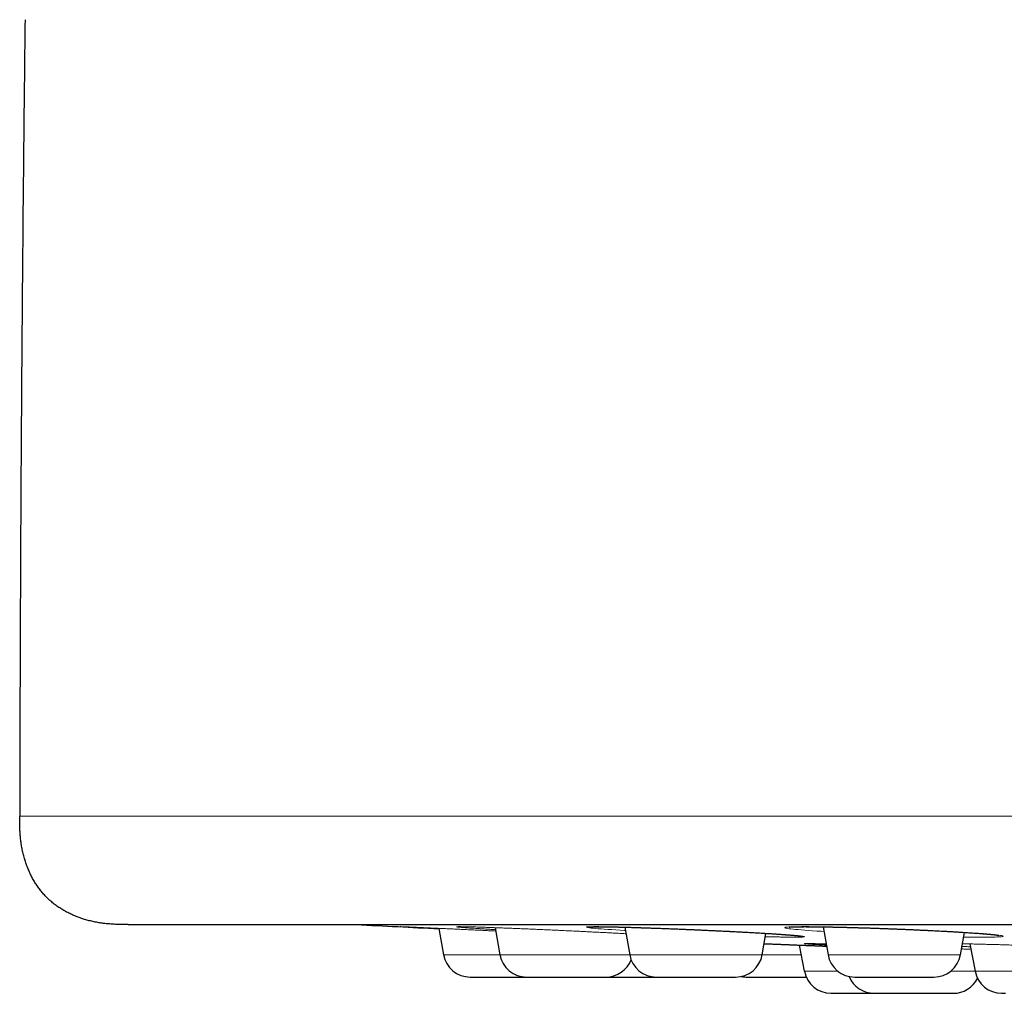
# Model space of a CAD drawing. Header units: millimetres. Extents: x 8 to 482, y 12 to 243.
# Tile 1 of 232: x 27 to 45, y 185 to 203. Entities that reach past the tile are written whole.
import ezdxf

# ---------------------------------------------------------------- set-up
doc = ezdxf.new("R2010")
doc.units = ezdxf.units.MM

msp = doc.modelspace()

# ---------------------------------------------------------------- linework, layer by layer
at = {"color": 7, "linetype": 'Continuous', "lineweight": 30}
for p, q in [((34.735, 186.515), (34.821, 186.029)), ((35.775, 186.527), (35.862, 186.029)), ((38.167, 186.537), (38.256, 186.029)), ((40.702, 186.029), (40.771, 186.422)), ((41.825, 186.543), (41.916, 186.029)), ((44.362, 186.029), (44.434, 186.44)), ((44.531, 186.227), (44.628, 185.722)), ((41.386, 186.206), (41.478, 185.722))]:
    msp.add_line(p, q, dxfattribs=at)
at = {"color": 8, "linetype": 'Continuous', "lineweight": 0}
for p, q in [((34.821, 186.029), (35.862, 186.029)), ((35.862, 186.029), (38.256, 186.029)), ((38.256, 186.029), (40.702, 186.029)), ((40.702, 186.029), (41.42, 186.029)), ((41.916, 186.029), (44.362, 186.029)), ((41.478, 185.722), (42.101, 185.722)), ((44.177, 185.722), (44.628, 185.722)), ((44.628, 185.722), (46.894, 185.722))]:
    msp.add_line(p, q, dxfattribs=at)
at = {"color": 8, "linetype": 'Continuous', "lineweight": 0, "flags": 128}
for points in [[(38.178, 186.475), (38.162, 186.476), (38.078, 186.481), (37.998, 186.486), (37.922, 186.491), (37.853, 186.496), (37.788, 186.5), (37.729, 186.505), (37.676, 186.509), (37.627, 186.513), (37.585, 186.517), (37.548, 186.521), (37.517, 186.525), (37.493, 186.528), (37.475, 186.531), (37.463, 186.534), (37.457, 186.536), (37.458, 186.539), (37.466, 186.54), (37.479, 186.542), (37.499, 186.544), (37.524, 186.545), (37.556, 186.545), (37.595, 186.546), (37.639, 186.546), (37.689, 186.546), (37.744, 186.545), (37.805, 186.545), (37.871, 186.544), (37.942, 186.542), (38.018, 186.54), (38.1, 186.539), (38.185, 186.536), (38.274, 186.534), (38.366, 186.531), (38.461, 186.528), (38.56, 186.525), (38.663, 186.521), (38.768, 186.517), (38.876, 186.513), (38.985, 186.509), (39.095, 186.505), (39.205, 186.5), (39.317, 186.496), (39.43, 186.491), (39.543, 186.486), (39.657, 186.481), (39.769, 186.476), (39.88, 186.47), (39.989, 186.465), (40.097, 186.46), (40.203, 186.454), (40.307, 186.449), (40.41, 186.443), (40.508, 186.438), (40.603, 186.433), (40.694, 186.427), (40.781, 186.422), (40.864, 186.417), (40.944, 186.412), (41.019, 186.407), (41.089, 186.402), (41.153, 186.397), (41.212, 186.393), (41.266, 186.388), (41.314, 186.384), (41.357, 186.38), (41.394, 186.377), (41.424, 186.373), (41.449, 186.37), (41.467, 186.367), (41.478, 186.364), (41.484, 186.361), (41.483, 186.359), (41.476, 186.357), (41.463, 186.356), (41.443, 186.354), (41.417, 186.353), (41.385, 186.352), (41.347, 186.352), (41.302, 186.352), (41.302, 186.352)], [(41.841, 186.456), (41.787, 186.46), (41.706, 186.465), (41.629, 186.47), (41.556, 186.476), (41.488, 186.481), (41.425, 186.486), (41.367, 186.491), (41.316, 186.496), (41.27, 186.5), (41.23, 186.505), (41.196, 186.509), (41.168, 186.513), (41.146, 186.517), (41.13, 186.521), (41.12, 186.525), (41.117, 186.528), (41.12, 186.531), (41.13, 186.534), (41.146, 186.536), (41.169, 186.539), (41.197, 186.54), (41.232, 186.542), (41.272, 186.544), (41.318, 186.545), (41.37, 186.545), (41.427, 186.546), (41.491, 186.546), (41.56, 186.546), (41.632, 186.545), (41.71, 186.545), (41.792, 186.544), (41.878, 186.542), (41.969, 186.54), (42.064, 186.539), (42.162, 186.536), (42.262, 186.534), (42.365, 186.531), (42.47, 186.528), (42.577, 186.525), (42.687, 186.521), (42.799, 186.517), (42.912, 186.513), (43.024, 186.509), (43.136, 186.505), (43.249, 186.5), (43.36, 186.496), (43.472, 186.491), (43.583, 186.486), (43.694, 186.481), (43.801, 186.476), (43.906, 186.47), (44.009, 186.465), (44.108, 186.46), (44.205, 186.454), (44.299, 186.449), (44.39, 186.443), (44.476, 186.438), (44.558, 186.433), (44.635, 186.427), (44.707, 186.422), (44.775, 186.417), (44.838, 186.412), (44.895, 186.407), (44.947, 186.402), (44.993, 186.397), (45.033, 186.393), (45.067, 186.388), (45.095, 186.384), (45.117, 186.38), (45.133, 186.377), (45.142, 186.373), (45.145, 186.37), (45.142, 186.367), (45.132, 186.364), (45.116, 186.361), (45.093, 186.359), (45.065, 186.357), (45.031, 186.356), (44.991, 186.354), (44.945, 186.353), (44.893, 186.352), (44.835, 186.352), (44.771, 186.352), (44.771, 186.352)]]:
    msp.add_lwpolyline(points, dxfattribs=at)
at = {"color": 7, "linetype": 'Continuous', "lineweight": 30}
for centre, radius, start, end in [((74.5, 985.519), 800, 267.041911, 267.15096), ((35.313, 186.116), 0.5, 190, 270), ((36.355, 186.116), 0.5, 190, 270), ((38.749, 186.116), 0.5, 190, 270), ((40.21, 186.116), 0.5, 270, 350), ((42.408, 186.116), 0.5, 190, 270), ((43.869, 186.116), 0.5, 270, 350), ((37.816, 186.116), 0.5, 270, 338.9095), ((41.97, 185.816), 0.5, 190.8443, 270), ((45.119, 185.816), 0.5, 190.8443, 270), ((40.428, 186.116), 0.5, 257.4111, 270), ((42.767, 185.816), 0.5, 202.206, 270), ((44.228, 185.816), 0.5, 270, 332.9988)]:
    msp.add_arc(centre, radius, start, end, dxfattribs=at)
for points, knots in [([(27.1, 203.288), (27.092, 202.644), (27.077, 201.308), (27.057, 199.278), (27.04, 197.2), (27.025, 195.088), (27.014, 192.944), (27.006, 190.766), (27.003, 189.314), (27.001, 188.588)], [0, 0, 0, 0, 0.131407, 0.272806, 0.414205, 0.555604, 0.703736, 0.851868, 1, 1, 1, 1]), ([(29.001, 186.586), (28.973, 186.586), (28.917, 186.586), (28.832, 186.587), (28.746, 186.589), (28.659, 186.595), (28.572, 186.603), (28.484, 186.615), (28.396, 186.631), (28.307, 186.65), (28.221, 186.673), (28.139, 186.699), (28.06, 186.728), (27.982, 186.76), (27.905, 186.796), (27.831, 186.836), (27.759, 186.879), (27.689, 186.925), (27.623, 186.975), (27.56, 187.029), (27.499, 187.086), (27.443, 187.146), (27.389, 187.209), (27.339, 187.276), (27.293, 187.345), (27.25, 187.418), (27.211, 187.492), (27.175, 187.568), (27.142, 187.646), (27.114, 187.726), (27.088, 187.809), (27.064, 187.896), (27.045, 187.986), (27.029, 188.075), (27.018, 188.164), (27.01, 188.252), (27.005, 188.338), (27.002, 188.422), (27.001, 188.505), (27.001, 188.561), (27.001, 188.588)], [0, 0, 0, 0, 0.025872, 0.051921, 0.078274, 0.10501, 0.132171, 0.159267, 0.186761, 0.214608, 0.242748, 0.268522, 0.294415, 0.320364, 0.346309, 0.372199, 0.397992, 0.423662, 0.449205, 0.474636, 0.5, 0.525363, 0.550793, 0.576332, 0.601998, 0.627784, 0.653668, 0.679606, 0.705548, 0.731434, 0.757202, 0.785845, 0.814186, 0.84216, 0.869724, 0.896859, 0.923101, 0.94898, 0.974573, 1, 1, 1, 1]), ([(29.001, 186.586), (29.002, 186.586), (29.003, 186.586), (29.01, 186.586), (29.021, 186.586), (29.036, 186.586), (29.056, 186.586), (29.08, 186.586), (29.11, 186.586), (29.145, 186.586), (29.187, 186.586), (29.235, 186.586), (29.288, 186.586), (29.346, 186.586), (29.409, 186.586), (29.478, 186.586), (29.552, 186.586), (29.631, 186.586), (29.716, 186.586), (29.805, 186.586), (29.898, 186.586), (29.997, 186.586), (30.101, 186.586), (30.21, 186.586), (30.326, 186.586), (30.446, 186.586), (30.572, 186.586), (30.702, 186.586), (30.836, 186.586), (30.974, 186.586), (31.117, 186.586), (31.266, 186.586), (31.421, 186.586), (31.582, 186.586), (31.748, 186.586), (31.92, 186.586), (32.096, 186.586), (32.277, 186.586), (32.458, 186.586), (32.638, 186.586), (32.815, 186.586), (32.996, 186.586), (33.182, 186.586), (33.371, 186.586), (33.565, 186.586), (33.769, 186.586), (33.983, 186.586), (34.21, 186.586), (34.441, 186.586), (34.677, 186.586), (34.918, 186.586), (35.164, 186.586), (35.414, 186.586), (35.67, 186.586), (35.93, 186.586), (36.193, 186.586), (36.46, 186.586), (36.729, 186.586), (37.002, 186.586), (37.282, 186.586), (37.566, 186.586), (37.857, 186.586), (38.151, 186.586), (38.45, 186.586), (38.751, 186.586), (39.054, 186.586), (39.359, 186.586), (39.667, 186.586), (39.982, 186.586), (40.303, 186.586), (40.63, 186.586), (40.962, 186.586), (41.297, 186.586), (41.636, 186.586), (41.98, 186.586), (42.316, 186.586), (42.645, 186.586), (42.967, 186.586), (43.291, 186.586), (43.618, 186.586), (43.948, 186.586), (44.281, 186.586), (44.628, 186.586), (44.99, 186.586), (45.366, 186.586), (45.746, 186.586), (46.13, 186.586), (46.517, 186.586), (46.907, 186.586), (47.301, 186.586), (47.699, 186.586), (48.1, 186.586), (48.503, 186.586), (48.906, 186.586), (49.31, 186.586), (49.717, 186.586), (50.128, 186.586), (50.545, 186.586), (50.966, 186.586), (51.39, 186.586), (51.816, 186.586), (52.242, 186.586), (52.668, 186.586), (53.093, 186.586), (53.521, 186.586), (53.954, 186.586), (54.392, 186.586), (54.835, 186.586), (55.281, 186.586), (55.729, 186.586), (56.18, 186.586), (56.633, 186.586), (57.074, 186.586), (57.503, 186.586), (57.919, 186.586), (58.337, 186.586), (58.756, 186.586), (59.176, 186.586), (59.598, 186.586), (60.036, 186.586), (60.489, 186.586), (60.958, 186.586), (61.429, 186.586), (61.901, 186.586), (62.375, 186.586), (62.851, 186.586), (63.329, 186.586), (63.809, 186.586), (64.29, 186.586), (64.77, 186.586), (65.249, 186.586), (65.726, 186.586), (66.204, 186.586), (66.686, 186.586), (67.171, 186.586), (67.659, 186.586), (68.147, 186.586), (68.636, 186.586), (69.122, 186.586), (69.605, 186.586), (70.086, 186.586), (70.568, 186.586), (71.053, 186.586), (71.541, 186.586), (72.034, 186.586), (72.526, 186.586), (73.019, 186.586), (73.512, 186.586), (74.006, 186.586), (74.485, 186.586), (74.948, 186.586), (75.396, 186.586), (75.843, 186.586), (76.29, 186.586), (76.737, 186.586), (77.184, 186.586), (77.645, 186.586), (78.121, 186.586), (78.611, 186.586), (79.101, 186.586), (79.591, 186.586), (80.08, 186.586), (80.569, 186.586), (81.058, 186.586), (81.546, 186.586), (82.034, 186.586), (82.519, 186.586), (83, 186.586), (83.478, 186.586), (83.955, 186.586), (84.433, 186.586), (84.912, 186.586), (85.392, 186.586), (85.871, 186.586), (86.348, 186.586), (86.82, 186.586), (87.288, 186.586), (87.752, 186.586), (88.214, 186.586), (88.677, 186.586), (89.142, 186.586), (89.608, 186.586), (90.072, 186.586), (90.535, 186.586), (90.995, 186.586), (91.455, 186.586), (91.898, 186.586), (92.325, 186.586), (92.736, 186.586), (93.145, 186.586), (93.552, 186.586), (93.958, 186.586), (94.361, 186.586), (94.776, 186.586), (95.202, 186.586), (95.639, 186.586), (96.073, 186.586), (96.505, 186.586), (96.935, 186.586), (97.363, 186.586), (97.788, 186.586), (98.211, 186.586), (98.631, 186.586), (99.046, 186.586), (99.457, 186.586), (99.863, 186.586), (100.266, 186.586), (100.668, 186.586), (101.068, 186.586), (101.468, 186.586), (101.864, 186.586), (102.257, 186.586), (102.643, 186.586), (103.024, 186.586), (103.4, 186.586), (103.772, 186.586), (104.143, 186.586), (104.513, 186.586), (104.882, 186.586), (105.247, 186.586), (105.609, 186.586), (105.967, 186.586), (106.322, 186.586), (106.662, 186.586), (106.988, 186.586), (107.3, 186.586), (107.609, 186.586), (107.914, 186.586), (108.216, 186.586), (108.514, 186.586), (108.82, 186.586), (109.131, 186.586), (109.448, 186.586), (109.761, 186.586), (110.07, 186.586), (110.375, 186.586), (110.676, 186.586), (110.973, 186.586), (111.265, 186.586), (111.554, 186.586), (111.837, 186.586), (112.115, 186.586), (112.387, 186.586), (112.654, 186.586), (112.919, 186.586), (113.18, 186.586), (113.438, 186.586), (113.691, 186.586), (113.94, 186.586), (114.182, 186.586), (114.418, 186.586), (114.648, 186.586), (114.873, 186.586), (115.096, 186.586), (115.315, 186.586), (115.53, 186.586), (115.741, 186.586), (115.947, 186.586), (116.148, 186.586), (116.345, 186.586), (116.53, 186.586), (116.705, 186.586), (116.87, 186.586), (117.032, 186.586), (117.188, 186.586), (117.341, 186.586), (117.49, 186.586), (117.639, 186.586), (117.788, 186.586), (117.937, 186.586), (118.08, 186.586), (118.219, 186.586), (118.353, 186.586), (118.481, 186.586), (118.605, 186.586), (118.723, 186.586), (118.836, 186.586), (118.944, 186.586), (119.046, 186.586), (119.142, 186.586), (119.234, 186.586), (119.321, 186.586), (119.403, 186.586), (119.48, 186.586), (119.552, 186.586), (119.618, 186.586), (119.679, 186.586), (119.734, 186.586), (119.784, 186.586), (119.829, 186.586), (119.868, 186.586), (119.903, 186.586), (119.932, 186.586), (119.957, 186.586), (119.975, 186.586), (119.989, 186.586), (119.997, 186.586), (119.998, 186.586), (119.999, 186.586)], [0, 0, 0, 0, 0.003135, 0.006267, 0.009399, 0.012529, 0.015659, 0.018788, 0.021917, 0.02536, 0.028802, 0.032246, 0.035691, 0.039138, 0.042588, 0.04604, 0.049495, 0.052953, 0.056415, 0.05982, 0.063229, 0.066635, 0.070037, 0.073497, 0.076954, 0.080407, 0.083858, 0.087306, 0.090691, 0.094074, 0.097456, 0.100837, 0.104287, 0.107736, 0.111187, 0.114638, 0.11809, 0.121544, 0.125, 0.128134, 0.131267, 0.134398, 0.137529, 0.140658, 0.143787, 0.146916, 0.150359, 0.153801, 0.157245, 0.16069, 0.164138, 0.167587, 0.171039, 0.174494, 0.177953, 0.181415, 0.18482, 0.188229, 0.191635, 0.195037, 0.198497, 0.201954, 0.205407, 0.208858, 0.212306, 0.215691, 0.219074, 0.222456, 0.225837, 0.229287, 0.232736, 0.236187, 0.239638, 0.24309, 0.246544, 0.25, 0.253134, 0.256267, 0.259398, 0.262529, 0.265658, 0.268787, 0.271916, 0.275359, 0.278801, 0.282245, 0.28569, 0.289138, 0.292587, 0.296039, 0.299494, 0.302953, 0.306415, 0.30982, 0.313229, 0.316635, 0.320037, 0.323497, 0.326954, 0.330407, 0.333858, 0.337306, 0.340691, 0.344074, 0.347456, 0.350837, 0.354287, 0.357736, 0.361187, 0.364638, 0.36809, 0.371544, 0.375, 0.378134, 0.381267, 0.384398, 0.387529, 0.390658, 0.393787, 0.396916, 0.400359, 0.403801, 0.407245, 0.41069, 0.414138, 0.417587, 0.421039, 0.424494, 0.427953, 0.431415, 0.43482, 0.438229, 0.441635, 0.445037, 0.448497, 0.451954, 0.455407, 0.458858, 0.462306, 0.465691, 0.469074, 0.472456, 0.475837, 0.479287, 0.482736, 0.486187, 0.489638, 0.49309, 0.496544, 0.5, 0.503134, 0.506267, 0.509398, 0.512529, 0.515658, 0.518787, 0.521916, 0.525359, 0.528801, 0.532245, 0.53569, 0.539138, 0.542587, 0.546039, 0.549494, 0.552953, 0.556415, 0.55982, 0.563229, 0.566635, 0.570037, 0.573497, 0.576954, 0.580407, 0.583858, 0.587306, 0.590691, 0.594074, 0.597456, 0.600837, 0.604287, 0.607736, 0.611187, 0.614638, 0.61809, 0.621544, 0.625, 0.628134, 0.631267, 0.634398, 0.637529, 0.640658, 0.643787, 0.646916, 0.650359, 0.653801, 0.657245, 0.66069, 0.664138, 0.667587, 0.671039, 0.674494, 0.677953, 0.681415, 0.68482, 0.688229, 0.691635, 0.695037, 0.698497, 0.701954, 0.705407, 0.708858, 0.712306, 0.715691, 0.719074, 0.722456, 0.725837, 0.729287, 0.732736, 0.736187, 0.739638, 0.74309, 0.746544, 0.75, 0.753134, 0.756267, 0.759398, 0.762529, 0.765658, 0.768787, 0.771916, 0.775359, 0.778801, 0.782245, 0.78569, 0.789138, 0.792587, 0.796039, 0.799494, 0.802953, 0.806415, 0.80982, 0.813229, 0.816635, 0.820037, 0.823497, 0.826954, 0.830407, 0.833858, 0.837306, 0.840691, 0.844074, 0.847456, 0.850837, 0.854287, 0.857736, 0.861187, 0.864638, 0.86809, 0.871544, 0.875, 0.878134, 0.881267, 0.884398, 0.887529, 0.890658, 0.893787, 0.896916, 0.900359, 0.903801, 0.907245, 0.91069, 0.914138, 0.917587, 0.921039, 0.924494, 0.927953, 0.931415, 0.93482, 0.938229, 0.941635, 0.945038, 0.948498, 0.951955, 0.955408, 0.958859, 0.962307, 0.965692, 0.969075, 0.972457, 0.975838, 0.979288, 0.982737, 0.986187, 0.989638, 0.99309, 0.996544, 1, 1, 1, 1]), ([(37.523, 186.543), (37.523, 186.543), (37.523, 186.543), (37.526, 186.543), (37.529, 186.543), (37.533, 186.544), (37.54, 186.544), (37.552, 186.544), (37.571, 186.545), (37.594, 186.545), (37.621, 186.545), (37.652, 186.546), (37.686, 186.545), (37.725, 186.545), (37.758, 186.545), (37.782, 186.545), (37.795, 186.544), (37.805, 186.544), (37.813, 186.544), (37.819, 186.544), (37.825, 186.544), (37.833, 186.544), (37.845, 186.544), (37.861, 186.543), (37.88, 186.543), (37.902, 186.543), (37.925, 186.542), (37.949, 186.542), (37.976, 186.541), (38.005, 186.541), (38.035, 186.54), (38.065, 186.539), (38.104, 186.538), (38.153, 186.537), (38.212, 186.535), (38.275, 186.534), (38.343, 186.532), (38.414, 186.529), (38.487, 186.527), (38.561, 186.525), (38.636, 186.522), (38.716, 186.519), (38.802, 186.516), (38.893, 186.513), (38.985, 186.509), (39.075, 186.506), (39.166, 186.502), (39.255, 186.498), (39.344, 186.495), (39.432, 186.491), (39.518, 186.487), (39.606, 186.483), (39.694, 186.479), (39.783, 186.475), (39.869, 186.471), (39.952, 186.467), (40.023, 186.463), (40.082, 186.46), (40.131, 186.458), (40.179, 186.456), (40.225, 186.453), (40.271, 186.451), (40.317, 186.448), (40.364, 186.446), (40.414, 186.443), (40.465, 186.44), (40.517, 186.437), (40.572, 186.434), (40.627, 186.431), (40.679, 186.428), (40.728, 186.425), (40.774, 186.422), (40.818, 186.42), (40.861, 186.417), (40.899, 186.414), (40.934, 186.412), (40.964, 186.41), (40.991, 186.408), (41.015, 186.407), (41.036, 186.405), (41.054, 186.404), (41.07, 186.403), (41.085, 186.402), (41.098, 186.401), (41.11, 186.4), (41.121, 186.399), (41.134, 186.398), (41.148, 186.397), (41.164, 186.396), (41.181, 186.395), (41.2, 186.393), (41.221, 186.392), (41.242, 186.39), (41.263, 186.388), (41.282, 186.387), (41.299, 186.385), (41.314, 186.384), (41.327, 186.383), (41.338, 186.382), (41.347, 186.381), (41.356, 186.38), (41.363, 186.379), (41.37, 186.378), (41.377, 186.378), (41.384, 186.377), (41.391, 186.376), (41.397, 186.375), (41.403, 186.375), (41.407, 186.374), (41.411, 186.373), (41.414, 186.373), (41.416, 186.373), (41.418, 186.372), (41.419, 186.372), (41.419, 186.372), (41.419, 186.372), (41.419, 186.372)], [0, 0, 0, 0, 0.004395, 0.009849, 0.015214, 0.02059, 0.025976, 0.038718, 0.051527, 0.065983, 0.080316, 0.094562, 0.109035, 0.123792, 0.13882, 0.143915, 0.148101, 0.151378, 0.153748, 0.155306, 0.157072, 0.159318, 0.163188, 0.167966, 0.173651, 0.180241, 0.186373, 0.193123, 0.200492, 0.208127, 0.215726, 0.223288, 0.230813, 0.244516, 0.258097, 0.271559, 0.286711, 0.301711, 0.31656, 0.331261, 0.34582, 0.360245, 0.37738, 0.394271, 0.410906, 0.427294, 0.443441, 0.459351, 0.475029, 0.490477, 0.505691, 0.520581, 0.536837, 0.55265, 0.568021, 0.582951, 0.597441, 0.606693, 0.615757, 0.624635, 0.633328, 0.641864, 0.650764, 0.65997, 0.669708, 0.679976, 0.690778, 0.702112, 0.713981, 0.726385, 0.736483, 0.746909, 0.757658, 0.768098, 0.777773, 0.78653, 0.794548, 0.801826, 0.808366, 0.814265, 0.819398, 0.823794, 0.828083, 0.832519, 0.835546, 0.839043, 0.843093, 0.847694, 0.852846, 0.858548, 0.865396, 0.872897, 0.881049, 0.889559, 0.897613, 0.905161, 0.912206, 0.918223, 0.923818, 0.928992, 0.933744, 0.938076, 0.942314, 0.946892, 0.951924, 0.957408, 0.963083, 0.968369, 0.973248, 0.977912, 0.981459, 0.985501, 0.990039, 0.994582, 0.998621, 1, 1, 1, 1]), ([(41.197, 186.538), (41.197, 186.538), (41.197, 186.538), (41.198, 186.538), (41.199, 186.538), (41.2, 186.539), (41.202, 186.539), (41.204, 186.539), (41.206, 186.539), (41.21, 186.539), (41.215, 186.54), (41.22, 186.54), (41.227, 186.54), (41.234, 186.541), (41.241, 186.541), (41.249, 186.542), (41.257, 186.542), (41.265, 186.542), (41.272, 186.543), (41.278, 186.543), (41.283, 186.543), (41.289, 186.543), (41.297, 186.543), (41.309, 186.544), (41.324, 186.544), (41.341, 186.544), (41.363, 186.545), (41.391, 186.545), (41.427, 186.545), (41.467, 186.546), (41.512, 186.546), (41.56, 186.545), (41.613, 186.545), (41.67, 186.545), (41.73, 186.544), (41.781, 186.543), (41.819, 186.543), (41.843, 186.542), (41.864, 186.542), (41.882, 186.542), (41.897, 186.542), (41.91, 186.541), (41.92, 186.541), (41.929, 186.541), (41.935, 186.541), (41.941, 186.541), (41.948, 186.541), (41.957, 186.54), (41.969, 186.54), (41.982, 186.54), (41.995, 186.54), (42.014, 186.539), (42.04, 186.539), (42.072, 186.538), (42.107, 186.537), (42.146, 186.536), (42.191, 186.535), (42.242, 186.534), (42.299, 186.533), (42.359, 186.531), (42.425, 186.529), (42.492, 186.527), (42.559, 186.525), (42.627, 186.523), (42.699, 186.521), (42.775, 186.518), (42.854, 186.515), (42.936, 186.513), (43.018, 186.509), (43.099, 186.506), (43.178, 186.503), (43.257, 186.5), (43.334, 186.497), (43.408, 186.494), (43.48, 186.491), (43.55, 186.487), (43.619, 186.484), (43.689, 186.481), (43.759, 186.478), (43.825, 186.474), (43.887, 186.471), (43.947, 186.468), (44.002, 186.465), (44.053, 186.463), (44.099, 186.46), (44.14, 186.458), (44.178, 186.456), (44.214, 186.454), (44.249, 186.452), (44.281, 186.45), (44.313, 186.448), (44.348, 186.446), (44.386, 186.443), (44.427, 186.441), (44.47, 186.438), (44.514, 186.435), (44.56, 186.432), (44.606, 186.429), (44.649, 186.426), (44.688, 186.423), (44.723, 186.42), (44.756, 186.418), (44.786, 186.415), (44.813, 186.413), (44.836, 186.411), (44.857, 186.41), (44.876, 186.408), (44.892, 186.406), (44.906, 186.405), (44.919, 186.404), (44.932, 186.403), (44.945, 186.401), (44.956, 186.4), (44.968, 186.399), (44.979, 186.398), (44.99, 186.397), (45.002, 186.395), (45.015, 186.394), (45.028, 186.392), (45.041, 186.39), (45.051, 186.389), (45.058, 186.388), (45.062, 186.387), (45.064, 186.387), (45.066, 186.386), (45.067, 186.386), (45.067, 186.386), (45.067, 186.386), (45.067, 186.386)], [0, 0, 0, 0, 0.0036805, 0.0076343, 0.0109999, 0.0137754, 0.0162289, 0.0190065, 0.0221371, 0.0265748, 0.0315006, 0.0366295, 0.0419325, 0.0474097, 0.0527763, 0.0582473, 0.0632697, 0.0676967, 0.0715271, 0.0747077, 0.077475, 0.0804145, 0.0835789, 0.0897893, 0.0967185, 0.1042102, 0.1119818, 0.1242808, 0.1372152, 0.1507898, 0.1649618, 0.1794898, 0.1943338, 0.2094969, 0.224982, 0.240792, 0.2467445, 0.2522027, 0.2570646, 0.2613304, 0.2646461, 0.2674832, 0.2698418, 0.2717218, 0.2731231, 0.2741352, 0.2755289, 0.2777078, 0.2804379, 0.2832535, 0.2861103, 0.2890083, 0.2956259, 0.3024489, 0.309477, 0.3168117, 0.3263699, 0.336667, 0.347704, 0.359483, 0.3720065, 0.3852779, 0.3972523, 0.4097835, 0.4228763, 0.4365371, 0.4507616, 0.4655101, 0.4807805, 0.4945724, 0.5087612, 0.5228646, 0.536577, 0.5499004, 0.5628362, 0.5753855, 0.587549, 0.6009787, 0.6139066, 0.6263336, 0.6382605, 0.6496885, 0.6606183, 0.6710508, 0.6797722, 0.688114, 0.6960769, 0.7036611, 0.7108672, 0.7176952, 0.7245529, 0.7318794, 0.7408274, 0.7503892, 0.7605656, 0.7713569, 0.7827636, 0.7947857, 0.8074229, 0.8177602, 0.8283358, 0.8383962, 0.8478274, 0.856629, 0.8646603, 0.8720839, 0.8789, 0.8851088, 0.8908069, 0.8959697, 0.9012586, 0.9068021, 0.9125996, 0.9173976, 0.922786, 0.9288218, 0.9354952, 0.9423455, 0.9519233, 0.9613395, 0.9708385, 0.9804492, 0.984378, 0.9878652, 0.9909525, 0.9944358, 0.998623, 1, 1, 1, 1]), ([(40.738, 186.232), (40.741, 186.232), (40.749, 186.232), (40.764, 186.231), (40.783, 186.23), (40.806, 186.229), (40.833, 186.228), (40.864, 186.227), (40.897, 186.226), (40.931, 186.224), (40.965, 186.223), (41, 186.221), (41.037, 186.22), (41.074, 186.218), (41.112, 186.217), (41.15, 186.215), (41.187, 186.214), (41.225, 186.212), (41.265, 186.211), (41.312, 186.209), (41.367, 186.207), (41.431, 186.204), (41.5, 186.202), (41.572, 186.199), (41.649, 186.196), (41.73, 186.193), (41.81, 186.189), (41.863, 186.187), (41.888, 186.186)], [0, 0, 0, 0, 0.022168, 0.059699, 0.09619, 0.131644, 0.176143, 0.218901, 0.259919, 0.299201, 0.336746, 0.372556, 0.406631, 0.442732, 0.476655, 0.508396, 0.538132, 0.567898, 0.598273, 0.629238, 0.672673, 0.717102, 0.76253, 0.80896, 0.857266, 0.906612, 0.956873, 1, 1, 1, 1]), ([(40.738, 186.232), (40.745, 186.232), (40.761, 186.231), (40.794, 186.23), (40.834, 186.228), (40.88, 186.226), (40.932, 186.224), (40.989, 186.222), (41.052, 186.219), (41.119, 186.217), (41.192, 186.214), (41.271, 186.211), (41.353, 186.207), (41.439, 186.204), (41.529, 186.2), (41.622, 186.197), (41.719, 186.193), (41.808, 186.189), (41.865, 186.187), (41.888, 186.186)], [0, 0, 0, 0, 0.047613, 0.108632, 0.170194, 0.231295, 0.291958, 0.352376, 0.412743, 0.473255, 0.534108, 0.595491, 0.65679, 0.717588, 0.778077, 0.83845, 0.898904, 0.959633, 1, 1, 1, 1]), ([(41.52, 186.234), (41.52, 186.234), (41.52, 186.234), (41.52, 186.234), (41.522, 186.234), (41.525, 186.234), (41.53, 186.234), (41.54, 186.234), (41.55, 186.234), (41.56, 186.234), (41.569, 186.234), (41.577, 186.234), (41.586, 186.234), (41.595, 186.233), (41.606, 186.233), (41.618, 186.233), (41.633, 186.233), (41.651, 186.233), (41.67, 186.232), (41.694, 186.232), (41.721, 186.231), (41.752, 186.23), (41.786, 186.23), (41.822, 186.229), (41.854, 186.228), (41.874, 186.227), (41.881, 186.227)], [0, 0, 0, 0, 0.013535, 0.038884, 0.065411, 0.091316, 0.147844, 0.201042, 0.249814, 0.293721, 0.323335, 0.350283, 0.377426, 0.406513, 0.437544, 0.470518, 0.511873, 0.555926, 0.602677, 0.652127, 0.711599, 0.774539, 0.838761, 0.90284, 0.966778, 1, 1, 1, 1]), ([(35.314, 185.616), (35.315, 185.616), (35.318, 185.616), (35.327, 185.616), (35.34, 185.616), (35.356, 185.616), (35.374, 185.616), (35.391, 185.616), (35.405, 185.616), (35.42, 185.616), (35.436, 185.616), (35.456, 185.616), (35.483, 185.616), (35.516, 185.616), (35.552, 185.616), (35.59, 185.616), (35.63, 185.616), (35.672, 185.616), (35.715, 185.616), (35.761, 185.616), (35.804, 185.616), (35.845, 185.616), (35.883, 185.616), (35.922, 185.616), (35.961, 185.616), (36, 185.616), (36.039, 185.616), (36.084, 185.616), (36.134, 185.616), (36.188, 185.616), (36.241, 185.616), (36.294, 185.616), (36.331, 185.616), (36.351, 185.616), (36.354, 185.616)], [0, 0, 0, 0, 0.038714, 0.077067, 0.115279, 0.153573, 0.192172, 0.213275, 0.234223, 0.255052, 0.275794, 0.296486, 0.330953, 0.365542, 0.400416, 0.435496, 0.470209, 0.504718, 0.539185, 0.573774, 0.608647, 0.636394, 0.66391, 0.691276, 0.71857, 0.745875, 0.77327, 0.800837, 0.839609, 0.877992, 0.916204, 0.954468, 0.993004, 1, 1, 1, 1]), ([(36.355, 185.616), (36.355, 185.616), (36.355, 185.616), (36.357, 185.616), (36.361, 185.616), (36.367, 185.616), (36.372, 185.616), (36.375, 185.616)], [0, 0, 0, 0, 0.096347, 0.321285, 0.546433, 0.772452, 1, 1, 1, 1]), ([(36.375, 185.616), (36.38, 185.616), (36.39, 185.616), (36.409, 185.616), (36.431, 185.616), (36.458, 185.616), (36.484, 185.616), (36.506, 185.616), (36.525, 185.616), (36.545, 185.616), (36.565, 185.616), (36.591, 185.616), (36.623, 185.616), (36.663, 185.616), (36.705, 185.616), (36.748, 185.616), (36.793, 185.616), (36.839, 185.616), (36.887, 185.616), (36.935, 185.616), (36.981, 185.616), (37.023, 185.616), (37.063, 185.616), (37.102, 185.616), (37.141, 185.616), (37.18, 185.616), (37.219, 185.616), (37.263, 185.616), (37.311, 185.616), (37.363, 185.616), (37.413, 185.616), (37.461, 185.616), (37.5, 185.616), (37.531, 185.616), (37.555, 185.616), (37.577, 185.616), (37.599, 185.616), (37.624, 185.616), (37.652, 185.616), (37.682, 185.616), (37.709, 185.616), (37.734, 185.616), (37.756, 185.616), (37.774, 185.616), (37.789, 185.616), (37.801, 185.616), (37.809, 185.616), (37.813, 185.616), (37.816, 185.616), (37.816, 185.616), (37.816, 185.616)], [0, 0, 0, 0, 0.026152, 0.052061, 0.077874, 0.103743, 0.129817, 0.144073, 0.158224, 0.172294, 0.186307, 0.200285, 0.223568, 0.246934, 0.270492, 0.294189, 0.317639, 0.340951, 0.364234, 0.3876, 0.411158, 0.429902, 0.44849, 0.466976, 0.485414, 0.503859, 0.522365, 0.540988, 0.567179, 0.593108, 0.618921, 0.644769, 0.670802, 0.685058, 0.699209, 0.713279, 0.727291, 0.741269, 0.764553, 0.787918, 0.811477, 0.835174, 0.858624, 0.881935, 0.905219, 0.928584, 0.952143, 0.970886, 0.989474, 1, 1, 1, 1]), ([(37.817, 185.616), (37.825, 185.616), (37.845, 185.616), (37.883, 185.616), (37.931, 185.616), (37.985, 185.616), (38.039, 185.616), (38.094, 185.616), (38.141, 185.616), (38.18, 185.616), (38.209, 185.616), (38.239, 185.616), (38.268, 185.616), (38.304, 185.616), (38.345, 185.616), (38.391, 185.616), (38.437, 185.616), (38.481, 185.616), (38.524, 185.616), (38.564, 185.616), (38.602, 185.616), (38.638, 185.616), (38.669, 185.616), (38.697, 185.616), (38.72, 185.616), (38.737, 185.616), (38.745, 185.616), (38.748, 185.616)], [0, 0, 0, 0, 0.025181, 0.062091, 0.114002, 0.165392, 0.216554, 0.267785, 0.319382, 0.347636, 0.375684, 0.403571, 0.431343, 0.459048, 0.505195, 0.551506, 0.598199, 0.645166, 0.691644, 0.737847, 0.783994, 0.830305, 0.876998, 0.914147, 0.950989, 0.987628, 1, 1, 1, 1]), ([(38.749, 185.616), (38.749, 185.616), (38.749, 185.616), (38.752, 185.616), (38.758, 185.616), (38.765, 185.616), (38.774, 185.616), (38.786, 185.616), (38.799, 185.616), (38.809, 185.616), (38.815, 185.616)], [0, 0, 0, 0, 0.120067, 0.246892, 0.372735, 0.497957, 0.622926, 0.748012, 0.873581, 1, 1, 1, 1]), ([(38.815, 185.616), (38.823, 185.616), (38.839, 185.616), (38.867, 185.616), (38.899, 185.616), (38.934, 185.616), (38.967, 185.616), (38.995, 185.616), (39.018, 185.616), (39.042, 185.616), (39.066, 185.616), (39.096, 185.616), (39.133, 185.616), (39.178, 185.616), (39.224, 185.616), (39.271, 185.616), (39.319, 185.616), (39.368, 185.616), (39.417, 185.616), (39.467, 185.616), (39.513, 185.616), (39.556, 185.616), (39.595, 185.616), (39.634, 185.616), (39.672, 185.616), (39.71, 185.616), (39.746, 185.616), (39.788, 185.616), (39.832, 185.616), (39.88, 185.616), (39.924, 185.616), (39.967, 185.616), (40, 185.616), (40.026, 185.616), (40.046, 185.616), (40.064, 185.616), (40.082, 185.616), (40.102, 185.616), (40.123, 185.616), (40.145, 185.616), (40.164, 185.616), (40.18, 185.616), (40.193, 185.616), (40.202, 185.616), (40.208, 185.616), (40.21, 185.616), (40.209, 185.616), (40.209, 185.616)], [0, 0, 0, 0, 0.027988, 0.055714, 0.083339, 0.111023, 0.138927, 0.154183, 0.169327, 0.184385, 0.19938, 0.214339, 0.239257, 0.264262, 0.289474, 0.314834, 0.339929, 0.364877, 0.389794, 0.414799, 0.44001, 0.460069, 0.479962, 0.499745, 0.519477, 0.539216, 0.559022, 0.578951, 0.60698, 0.634728, 0.662353, 0.690015, 0.717874, 0.733131, 0.748275, 0.763332, 0.778328, 0.793287, 0.818204, 0.84321, 0.868421, 0.893781, 0.918877, 0.943824, 0.968741, 0.993747, 1, 1, 1, 1]), ([(40.428, 185.616), (40.428, 185.616), (40.427, 185.616), (40.429, 185.616), (40.433, 185.616), (40.441, 185.616), (40.452, 185.616), (40.467, 185.616), (40.484, 185.616), (40.505, 185.616), (40.529, 185.616), (40.555, 185.616), (40.583, 185.616), (40.611, 185.616), (40.638, 185.616), (40.666, 185.616), (40.696, 185.616), (40.727, 185.616), (40.759, 185.616), (40.797, 185.616), (40.841, 185.616), (40.892, 185.616), (40.944, 185.616), (40.997, 185.616), (41.043, 185.616), (41.081, 185.616), (41.111, 185.616), (41.141, 185.616), (41.171, 185.616), (41.207, 185.616), (41.25, 185.616), (41.299, 185.616), (41.347, 185.616), (41.395, 185.616), (41.442, 185.616), (41.481, 185.616), (41.503, 185.616), (41.511, 185.616)], [0, 0, 0, 0, 0.0083692, 0.0279207, 0.0604874, 0.0931697, 0.126121, 0.1592666, 0.1920667, 0.2246728, 0.2572395, 0.2899217, 0.3228729, 0.34909, 0.3750895, 0.4009461, 0.4267358, 0.4525351, 0.4784206, 0.5044678, 0.5411025, 0.577369, 0.6134746, 0.6496291, 0.6860414, 0.705981, 0.7257748, 0.7454548, 0.765054, 0.7846055, 0.8171722, 0.8498545, 0.8828058, 0.9159514, 0.9487514, 0.9813576, 1, 1, 1, 1]), ([(42.409, 185.616), (42.409, 185.616), (42.408, 185.616), (42.412, 185.616), (42.419, 185.616), (42.428, 185.616), (42.44, 185.616), (42.452, 185.616), (42.467, 185.616), (42.483, 185.616), (42.501, 185.616), (42.521, 185.616), (42.536, 185.616), (42.544, 185.616)], [0, 0, 0, 0, 0.061395, 0.170645, 0.280283, 0.390824, 0.478625, 0.565745, 0.652437, 0.738953, 0.825549, 0.912481, 1, 1, 1, 1]), ([(42.544, 185.616), (42.555, 185.616), (42.577, 185.616), (42.614, 185.616), (42.653, 185.616), (42.696, 185.616), (42.734, 185.616), (42.767, 185.616), (42.793, 185.616), (42.82, 185.616), (42.847, 185.616), (42.88, 185.616), (42.921, 185.616), (42.969, 185.616), (43.018, 185.616), (43.067, 185.616), (43.117, 185.616), (43.167, 185.616), (43.216, 185.616), (43.265, 185.616), (43.311, 185.616), (43.352, 185.616), (43.39, 185.616), (43.426, 185.616), (43.462, 185.616), (43.496, 185.616), (43.53, 185.616), (43.567, 185.616), (43.607, 185.616), (43.648, 185.616), (43.686, 185.616), (43.721, 185.616), (43.748, 185.616), (43.768, 185.616), (43.783, 185.616), (43.796, 185.616), (43.809, 185.616), (43.823, 185.616), (43.837, 185.616), (43.85, 185.616), (43.86, 185.616), (43.866, 185.616), (43.869, 185.616), (43.869, 185.616), (43.869, 185.616)], [0, 0, 0, 0, 0.0301, 0.0599192, 0.0896289, 0.1194027, 0.1494126, 0.1658201, 0.1821075, 0.1983014, 0.2144287, 0.2305168, 0.2573145, 0.2842074, 0.3113216, 0.3385958, 0.3655855, 0.3924157, 0.4192134, 0.4461063, 0.4732204, 0.4947933, 0.5161872, 0.5374635, 0.5586848, 0.5799139, 0.601214, 0.6226471, 0.6527922, 0.6826345, 0.7123442, 0.7420942, 0.7720563, 0.7884638, 0.8047512, 0.8209451, 0.8370724, 0.8531605, 0.8799583, 0.9068511, 0.9339654, 0.9612395, 0.9882292, 1, 1, 1, 1]), ([(41.97, 185.316), (41.97, 185.316), (41.971, 185.316), (41.977, 185.316), (41.987, 185.316), (42.002, 185.316), (42.017, 185.316), (42.032, 185.316), (42.045, 185.316), (42.059, 185.316), (42.074, 185.316), (42.093, 185.316), (42.118, 185.316), (42.149, 185.316), (42.183, 185.316), (42.22, 185.316), (42.258, 185.316), (42.299, 185.316), (42.341, 185.316), (42.385, 185.316), (42.428, 185.316), (42.468, 185.316), (42.506, 185.316), (42.544, 185.316), (42.583, 185.316), (42.621, 185.316), (42.661, 185.316), (42.705, 185.316), (42.74, 185.316), (42.762, 185.316), (42.765, 185.316)], [0, 0, 0, 0, 0.045734, 0.091041, 0.136181, 0.181419, 0.227016, 0.251945, 0.276692, 0.301297, 0.325801, 0.350245, 0.390961, 0.431822, 0.473019, 0.514459, 0.555467, 0.596233, 0.636949, 0.677809, 0.719006, 0.751784, 0.78429, 0.816617, 0.84886, 0.881115, 0.913478, 0.946044, 0.991846, 1, 1, 1, 1]), ([(42.767, 185.316), (42.767, 185.316), (42.767, 185.316), (42.768, 185.316), (42.771, 185.316), (42.777, 185.316), (42.782, 185.316), (42.785, 185.316)], [0, 0, 0, 0, 0.041582, 0.280152, 0.518945, 0.758662, 1, 1, 1, 1]), ([(42.785, 185.316), (42.79, 185.316), (42.799, 185.316), (42.817, 185.316), (42.839, 185.316), (42.865, 185.316), (42.89, 185.316), (42.912, 185.316), (42.931, 185.316), (42.95, 185.316), (42.97, 185.316), (42.996, 185.316), (43.028, 185.316), (43.067, 185.316), (43.108, 185.316), (43.152, 185.316), (43.196, 185.316), (43.242, 185.316), (43.289, 185.316), (43.337, 185.316), (43.383, 185.316), (43.426, 185.316), (43.465, 185.316), (43.504, 185.316), (43.543, 185.316), (43.582, 185.316), (43.621, 185.316), (43.665, 185.316), (43.714, 185.316), (43.766, 185.316), (43.816, 185.316), (43.864, 185.316), (43.904, 185.316), (43.935, 185.316), (43.959, 185.316), (43.982, 185.316), (44.004, 185.316), (44.029, 185.316), (44.058, 185.316), (44.088, 185.316), (44.116, 185.316), (44.141, 185.316), (44.164, 185.316), (44.183, 185.316), (44.198, 185.316), (44.211, 185.316), (44.219, 185.316), (44.225, 185.316), (44.227, 185.316), (44.228, 185.316), (44.228, 185.316)], [0, 0, 0, 0, 0.026031, 0.051818, 0.077511, 0.103259, 0.129212, 0.143401, 0.157487, 0.171491, 0.185438, 0.199351, 0.222526, 0.245783, 0.269231, 0.292818, 0.316159, 0.339361, 0.362536, 0.385793, 0.409241, 0.427897, 0.446399, 0.464799, 0.483151, 0.50151, 0.51993, 0.538465, 0.564535, 0.590343, 0.616036, 0.641763, 0.667675, 0.681864, 0.695949, 0.709954, 0.723901, 0.737814, 0.760988, 0.784245, 0.807694, 0.83128, 0.854621, 0.877824, 0.900999, 0.924255, 0.947704, 0.96636, 0.984861, 1, 1, 1, 1]), ([(45.119, 185.316), (45.119, 185.316), (45.118, 185.316), (45.12, 185.316), (45.124, 185.316), (45.13, 185.316), (45.138, 185.316), (45.148, 185.316), (45.16, 185.316), (45.174, 185.316), (45.186, 185.316), (45.191, 185.316)], [0, 0, 0, 0, 0.00765, 0.160063, 0.281124, 0.401247, 0.520777, 0.640066, 0.759465, 0.879328, 1, 1, 1, 1])]:
    msp.add_open_spline(points, degree=3, knots=knots, dxfattribs=at)
at = {"color": 8, "linetype": 'Continuous', "lineweight": 0}
for points, knots in [([(27.001, 188.588), (27.003, 188.588), (27.007, 188.588), (27.039, 188.588), (27.089, 188.588), (27.159, 188.588), (27.25, 188.588), (27.358, 188.588), (27.483, 188.588), (27.622, 188.588), (27.779, 188.588), (27.954, 188.588), (28.145, 188.588), (28.354, 188.588), (28.581, 188.588), (28.824, 188.588), (29.084, 188.588), (29.36, 188.588), (29.651, 188.588), (29.956, 188.588), (30.277, 188.588), (30.623, 188.588), (30.996, 188.588), (31.397, 188.588), (31.816, 188.588), (32.254, 188.588), (32.709, 188.588), (33.172, 188.588), (33.643, 188.588), (34.12, 188.588), (34.611, 188.588), (35.118, 188.588), (35.639, 188.588), (36.175, 188.588), (36.725, 188.588), (37.289, 188.588), (37.867, 188.588), (38.455, 188.588), (39.053, 188.588), (39.66, 188.588), (40.279, 188.588), (40.928, 188.588), (41.607, 188.588), (42.318, 188.588), (43.042, 188.588), (43.779, 188.588), (44.53, 188.588), (45.278, 188.588), (46.023, 188.588), (46.765, 188.588), (47.516, 188.588), (48.278, 188.588), (49.049, 188.588), (49.83, 188.588), (50.62, 188.588), (51.419, 188.588), (52.226, 188.588), (53.037, 188.588), (53.851, 188.588), (54.668, 188.588), (55.491, 188.588), (56.344, 188.588), (57.226, 188.588), (58.138, 188.588), (59.057, 188.588), (59.982, 188.588), (60.914, 188.588), (61.833, 188.588), (62.739, 188.588), (63.632, 188.588), (64.529, 188.588), (65.43, 188.588), (66.334, 188.588), (67.241, 188.588), (68.151, 188.588), (69.063, 188.588), (69.977, 188.588), (70.887, 188.588), (71.793, 188.588), (72.695, 188.588), (73.597, 188.588), (74.524, 188.588), (75.475, 188.588), (76.449, 188.588), (77.423, 188.588), (78.395, 188.588), (79.366, 188.588), (80.316, 188.588), (81.246, 188.588), (82.154, 188.588), (83.06, 188.588), (83.963, 188.588), (84.862, 188.588), (85.757, 188.588), (86.648, 188.588), (87.534, 188.588), (88.416, 188.588), (89.287, 188.588), (90.148, 188.588), (90.997, 188.588), (91.841, 188.588), (92.7, 188.588), (93.575, 188.588), (94.464, 188.588), (95.344, 188.588), (96.215, 188.588), (97.077, 188.588), (97.914, 188.588), (98.725, 188.588), (99.511, 188.588), (100.288, 188.588), (101.055, 188.588), (101.812, 188.588), (102.559, 188.588), (103.296, 188.588), (104.022, 188.588), (104.736, 188.588), (105.436, 188.588), (106.12, 188.588), (106.788, 188.588), (107.444, 188.588), (108.106, 188.588), (108.771, 188.588), (109.439, 188.588), (110.091, 188.588), (110.729, 188.588), (111.352, 188.588), (111.947, 188.588), (112.516, 188.588), (113.06, 188.588), (113.589, 188.588), (114.104, 188.588), (114.604, 188.588), (115.09, 188.588), (115.56, 188.588), (116.014, 188.588), (116.454, 188.588), (116.875, 188.588), (117.278, 188.588), (117.663, 188.588), (118.032, 188.588), (118.395, 188.588), (118.75, 188.588), (119.095, 188.588), (119.421, 188.588), (119.728, 188.588), (120.016, 188.588), (120.279, 188.588), (120.52, 188.588), (120.739, 188.588), (120.94, 188.588), (121.124, 188.588), (121.291, 188.588), (121.441, 188.588), (121.573, 188.588), (121.687, 188.588), (121.784, 188.588), (121.863, 188.588), (121.924, 188.588), (121.967, 188.588), (121.994, 188.588), (121.997, 188.588), (121.999, 188.588)], [0, 0, 0, 0, 0.006533, 0.013065, 0.019598, 0.026131, 0.032665, 0.039198, 0.045359, 0.051519, 0.05768, 0.06384, 0.070001, 0.076161, 0.082321, 0.088482, 0.094642, 0.100802, 0.106852, 0.112901, 0.118951, 0.125, 0.131533, 0.138065, 0.144598, 0.151131, 0.157665, 0.164198, 0.170359, 0.176519, 0.18268, 0.18884, 0.195001, 0.201161, 0.207321, 0.213482, 0.219642, 0.225802, 0.231852, 0.237901, 0.243951, 0.25, 0.256533, 0.263065, 0.269598, 0.276131, 0.282665, 0.289198, 0.295359, 0.301519, 0.30768, 0.31384, 0.320001, 0.326161, 0.332321, 0.338482, 0.344642, 0.350802, 0.356852, 0.362901, 0.368951, 0.375, 0.381533, 0.388065, 0.394598, 0.401131, 0.407665, 0.414198, 0.420359, 0.426519, 0.43268, 0.43884, 0.445001, 0.451161, 0.457321, 0.463482, 0.469642, 0.475802, 0.481852, 0.487901, 0.493951, 0.5, 0.506533, 0.513065, 0.519598, 0.526131, 0.532665, 0.539198, 0.545359, 0.551519, 0.55768, 0.56384, 0.570001, 0.576161, 0.582321, 0.588482, 0.594642, 0.600802, 0.606852, 0.612901, 0.618951, 0.625, 0.631533, 0.638065, 0.644598, 0.651131, 0.657665, 0.664198, 0.670359, 0.676519, 0.68268, 0.68884, 0.695001, 0.701161, 0.707321, 0.713482, 0.719642, 0.725802, 0.731852, 0.737901, 0.743951, 0.75, 0.756533, 0.763065, 0.769598, 0.776131, 0.782665, 0.789198, 0.795359, 0.801519, 0.80768, 0.81384, 0.820001, 0.826161, 0.832321, 0.838482, 0.844642, 0.850802, 0.856852, 0.862901, 0.868951, 0.875, 0.881533, 0.888065, 0.894598, 0.901131, 0.907665, 0.914198, 0.920359, 0.926519, 0.93268, 0.93884, 0.945001, 0.951161, 0.957321, 0.963482, 0.969642, 0.975802, 0.981852, 0.987901, 0.993951, 1, 1, 1, 1]), ([(34.736, 186.508), (34.727, 186.508), (34.688, 186.51), (34.624, 186.514), (34.545, 186.517), (34.47, 186.521), (34.401, 186.525), (34.338, 186.528), (34.28, 186.531), (34.227, 186.534), (34.18, 186.536), (34.139, 186.539), (34.103, 186.541), (34.074, 186.542), (34.051, 186.544), (34.034, 186.545), (34.024, 186.545), (34.02, 186.546), (34.022, 186.546), (34.03, 186.546), (34.045, 186.545), (34.066, 186.545), (34.093, 186.544), (34.127, 186.542), (34.167, 186.541), (34.212, 186.539), (34.264, 186.536), (34.32, 186.534), (34.382, 186.531), (34.449, 186.528), (34.521, 186.525), (34.598, 186.521), (34.68, 186.517), (34.766, 186.514), (34.856, 186.509), (34.949, 186.505), (35.045, 186.501), (35.145, 186.496), (35.248, 186.491), (35.354, 186.486), (35.462, 186.481), (35.571, 186.476), (35.679, 186.471), (35.751, 186.467), (35.785, 186.465)], [0, 0, 0, 0, 0.008098, 0.032347, 0.056811, 0.081215, 0.105423, 0.129511, 0.153557, 0.177639, 0.201834, 0.22622, 0.250696, 0.27497, 0.29912, 0.323221, 0.347353, 0.371593, 0.396017, 0.420396, 0.444605, 0.468722, 0.492825, 0.516991, 0.541298, 0.565822, 0.59016, 0.614324, 0.638391, 0.662437, 0.686543, 0.710784, 0.735237, 0.759653, 0.783871, 0.807966, 0.832016, 0.856098, 0.88029, 0.904668, 0.929118, 0.953362, 0.977475, 1, 1, 1, 1]), ([(35.781, 186.492), (35.758, 186.493), (35.708, 186.496), (35.633, 186.5), (35.557, 186.505), (35.485, 186.509), (35.419, 186.514), (35.357, 186.517), (35.3, 186.521), (35.249, 186.525), (35.205, 186.528), (35.166, 186.531), (35.133, 186.534), (35.106, 186.536), (35.086, 186.539), (35.071, 186.541), (35.063, 186.542), (35.061, 186.544), (35.066, 186.545), (35.077, 186.545), (35.095, 186.546), (35.118, 186.546), (35.148, 186.546), (35.184, 186.545), (35.225, 186.545), (35.273, 186.544), (35.326, 186.542), (35.385, 186.541), (35.45, 186.539), (35.52, 186.536), (35.593, 186.534), (35.672, 186.531), (35.755, 186.528), (35.842, 186.525), (35.933, 186.521), (36.029, 186.517), (36.128, 186.514), (36.229, 186.509), (36.332, 186.505), (36.438, 186.501), (36.545, 186.496), (36.655, 186.491), (36.767, 186.486), (36.879, 186.481), (36.992, 186.476), (37.105, 186.47), (37.217, 186.465), (37.329, 186.46), (37.441, 186.454), (37.552, 186.449), (37.661, 186.443), (37.768, 186.438), (37.873, 186.433), (37.975, 186.427), (38.074, 186.422), (38.145, 186.418), (38.182, 186.416), (38.188, 186.416)], [0, 0, 0, 0, 0.014385, 0.032799, 0.0512, 0.069648, 0.088202, 0.10692, 0.125593, 0.144116, 0.162547, 0.180945, 0.199371, 0.217884, 0.236542, 0.25527, 0.273844, 0.292321, 0.310762, 0.329227, 0.347774, 0.366462, 0.385115, 0.403639, 0.422092, 0.440534, 0.459024, 0.477622, 0.496387, 0.515009, 0.533498, 0.551912, 0.570311, 0.588755, 0.607303, 0.626013, 0.644696, 0.663226, 0.681662, 0.700064, 0.71849, 0.737, 0.755653, 0.774361, 0.792911, 0.81136, 0.829769, 0.848195, 0.866698, 0.885335, 0.904016, 0.922549, 0.940991, 0.959403, 0.977842, 0.996367, 1, 1, 1, 1]), ([(41.302, 186.352), (41.286, 186.352), (41.253, 186.352), (41.198, 186.352), (41.137, 186.353), (41.071, 186.354), (41.001, 186.356), (40.924, 186.357), (40.845, 186.359), (40.788, 186.361), (40.761, 186.361)], [0, 0, 0, 0, 0.126639, 0.252233, 0.377179, 0.501879, 0.626737, 0.752157, 0.878536, 1, 1, 1, 1]), ([(41.885, 186.206), (41.873, 186.206), (41.839, 186.208), (41.787, 186.211), (41.729, 186.214), (41.677, 186.217), (41.631, 186.219), (41.591, 186.222), (41.557, 186.224), (41.529, 186.226), (41.507, 186.228), (41.491, 186.23), (41.481, 186.231), (41.478, 186.232), (41.481, 186.233), (41.49, 186.234), (41.506, 186.234), (41.528, 186.234), (41.557, 186.234), (41.591, 186.234), (41.631, 186.233), (41.677, 186.232), (41.729, 186.231), (41.787, 186.23), (41.838, 186.228), (41.871, 186.227), (41.881, 186.227)], [0, 0, 0, 0, 0.021538, 0.065524, 0.109398, 0.152921, 0.196228, 0.239461, 0.282758, 0.32626, 0.370105, 0.414109, 0.457751, 0.501169, 0.544502, 0.587889, 0.63147, 0.675384, 0.719214, 0.76274, 0.806101, 0.849434, 0.892882, 0.936582, 0.980672, 1, 1, 1, 1]), ([(44.397, 186.23), (44.405, 186.23), (44.439, 186.229), (44.503, 186.228), (44.589, 186.226), (44.679, 186.224), (44.773, 186.222), (44.869, 186.219), (44.969, 186.217), (45.073, 186.214), (45.179, 186.211), (45.287, 186.207), (45.396, 186.204), (45.507, 186.2), (45.618, 186.197), (45.73, 186.193), (45.843, 186.189), (45.956, 186.185), (46.069, 186.18), (46.181, 186.176), (46.291, 186.172), (46.4, 186.167), (46.507, 186.163), (46.603, 186.159), (46.662, 186.156), (46.687, 186.155)], [0, 0, 0, 0, 0.01371, 0.059671, 0.105288, 0.150579, 0.195685, 0.240754, 0.285932, 0.331364, 0.377192, 0.422957, 0.468348, 0.513508, 0.558582, 0.603716, 0.649056, 0.694743, 0.74057, 0.786009, 0.831203, 0.876294, 0.921428, 0.96675, 1, 1, 1, 1]), ([(44.771, 186.352), (44.749, 186.352), (44.704, 186.352), (44.631, 186.352), (44.553, 186.353), (44.483, 186.354), (44.437, 186.355), (44.419, 186.355)], [0, 0, 0, 0, 0.219601, 0.43739, 0.654055, 0.870294, 1, 1, 1, 1]), ([(44.38, 186.135), (44.408, 186.134), (44.466, 186.132), (44.521, 186.129), (44.55, 186.128)], [0, 0, 0, 0, 0.472642, 1, 1, 1, 1]), ([(44.541, 186.174), (44.529, 186.175), (44.487, 186.177), (44.436, 186.18), (44.4, 186.182), (44.389, 186.182)], [0, 0, 0, 0, 0.2304564, 0.7697007, 1, 1, 1, 1])]:
    msp.add_open_spline(points, degree=3, knots=knots, dxfattribs=at)

doc.saveas('drawing.dxf')
